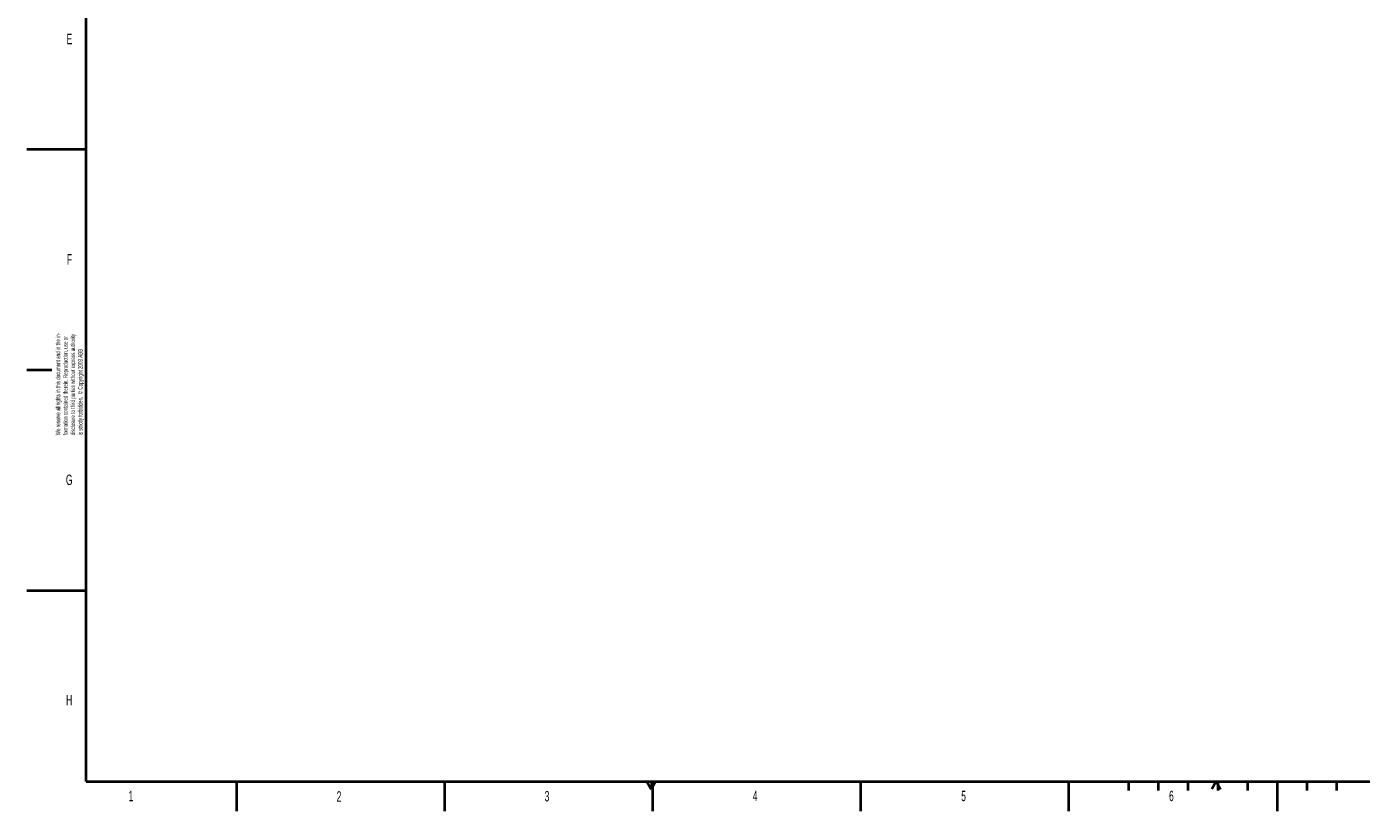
# Model space of a CAD drawing. Header units: millimetres. Extents: x 0 to 8410, y 0 to 5940.
# Tile 1 of 179: x 0 to 4488, y 0 to 2639. Entities that reach past the tile are written whole.
import ezdxf

# ---------------------------------------------------------------- set-up
doc = ezdxf.new("R2010")
doc.units = ezdxf.units.MM
doc.header["$LTSCALE"] = 10
doc.linetypes.add('CENTERX2', pattern=[20.32, 12.7, -2.54, 2.54, -2.54])
doc.styles.add('SLDTEXTSTYLE0', font='TXT', dxfattribs={"width": 0.605})

# ---------------------------------------------------------------- blocks, each defined once
blk = doc.blocks.new('SW_NOTE_0')
at = {"color": 0, "linetype": 'Continuous', "lineweight": 0, "char_height": 15, "attachment_point": 1, "rotation": 90, "style": 'SLDTEXTSTYLE0'}
for s, insert in [('disclosure to third parties without express authority', (30.7, 0)), ('We reserve all rights in this document and in the in-', (-19.3, 0)), ('formation contained therein. Reproduction, use or', (5.7, 0)), ('is strictly forbidden.  © Copyright 2003 ABB', (55.7, 0))]:
    blk.add_mtext(s, dxfattribs=dict(at, insert=insert))

msp = doc.modelspace()

# ---------------------------------------------------------------- linework, layer by layer
at = {"color": 7, "linetype": 'Continuous', "lineweight": 40}
for p, q in [((200, 100), (200, 5840)), ((0, 2227.5), (200, 2227.5)), ((0, 1485), (85, 1485)), ((0, 742.5), (200, 742.5)), ((200, 100), (8310, 100)), ((705, 100), (705, 0)), ((1405, 100), (1405, 0)), ((2085, 100), (2100, 74.02)), ((2100, 74.02), (2115, 100)), ((2105, 100), (2105, 0)), ((2805, 0), (2805, 100)), ((3505, 0), (3505, 100)), ((3705, 100), (3705, 70)), ((3805, 100), (3805, 70)), ((3905, 100), (3905, 70)), ((4000, 100), (3985, 74.02)), ((4000, 100), (4015, 74.02)), ((4005, 100), (4005, 70)), ((4105, 100), (4105, 70)), ((4205, 100), (4205, 0)), ((4305, 100), (4305, 70)), ((4405, 100), (4405, 70))]:
    msp.add_line(p, q, dxfattribs=at)
at = {"color": 7, "linetype": 'Continuous', "lineweight": 0}
msp.add_line((2100, 74.02), (2100, 100), dxfattribs=at)
at = {"color": 7, "linetype": 'CENTERX2', "lineweight": 30}
msp.add_line((4205, 100), (4205, 0), dxfattribs=at)

# ---------------------------------------------------------------- block references
at = {"color": 7, "linetype": 'Continuous', "lineweight": 0}
msp.add_blockref('SW_NOTE_0', (117.05, 1264.7), dxfattribs=at)

# ---------------------------------------------------------------- texts
at = {"color": 7, "linetype": 'Continuous', "lineweight": 0, "char_height": 35, "attachment_point": 1, "style": 'SLDTEXTSTYLE0'}
for s, insert in [('E', (134.19, 2615)), ('F', (135.58, 1873.97)), ('G', (131.89, 1132.45)), ('H', (132.63, 391.66)), ('1', (342.68, 68.94)), ('2', (1042.39, 67.51)), ('3', (1741.93, 68.19)), ('4', (2441.66, 69.37)), ('5', (3142.63, 69.15)), ('6', (3841.46, 69.18))]:
    msp.add_mtext(s, dxfattribs=dict(at, insert=insert))

doc.saveas('drawing.dxf')
